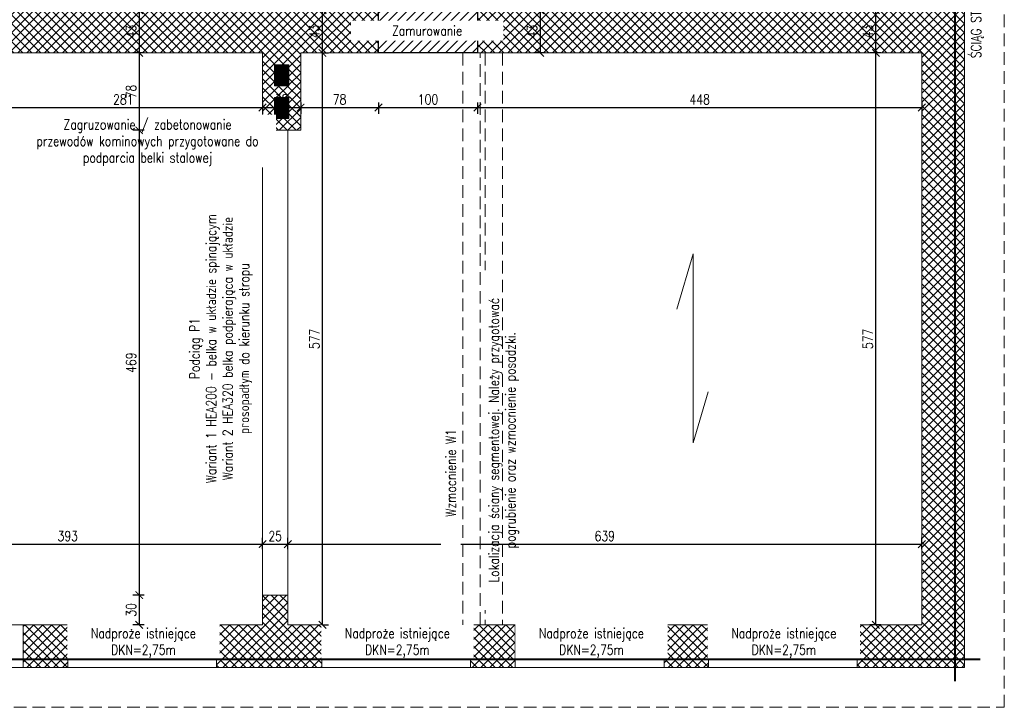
# Model space of a CAD drawing. Header units: millimetres. Extents: x 11984 to 50512, y -26688 to 13952.
# Tile 27 of 85: x 19653 to 20646, y 9700 to 10393. Entities that reach past the tile are written whole.
import ezdxf

# ---------------------------------------------------------------- set-up
doc = ezdxf.new("R2010")
doc.units = ezdxf.units.MM
doc.header["$MEASUREMENT"] = 0
doc.linetypes.add('HIDDEN', pattern=[9.525, 6.35, -3.175])
doc.layers.add('e-cad_opisy', color=7, linetype='Continuous')
for name, color, linetype, lineweight in [('e-cad_wymiary', 5, 'Continuous', 9), ('k-kreskowanie', 252, 'Continuous', 9), ('k-sciany', 4, 'Continuous', 30), ('k-widok', 1, 'Continuous', 20), ('k-wyburzenia', 215, 'PNEUMATIC2', 9), ('k-ściany istniejące', 190, 'Continuous', 18)]:
    doc.layers.add(name, color=color, linetype=linetype, lineweight=lineweight)
doc.styles.add('e-cad_1', font='simplex.shx', dxfattribs={"width": 0.8})
doc.linetypes.add('PNEUMATIC2', pattern='A,0.5,-0.25,["//",Standard,S=0.2,R=0,X=-0.1,Y=-0.1],-0.25', length=1)
doc.dimstyles.new('e-cad_1_50_[cm]', dxfattribs={"dimscale": 5, "dimtxt": 2, "dimasz": 1.5, "dimexe": 1.25, "dimexo": 0.625, "dimtad": 1, "dimdec": 0, "dimrnd": 0.1, "dimdsep": 46, "dimtxsty": 'e-cad_1', "dimblk": 'ARCHTICK', "dimcen": 1.5, "dimclrd": 256, "dimclre": 256, "dimclrt": 7, "dimadec": 0, "dimazin": 0, "dimtfac": 1, "dimtdec": 0, "dimtix": 1, "dimtmove": 0, "dimatfit": 0, "dimfxl": 0, "dimarcsym": 0})

# ---------------------------------------------------------------- blocks, each defined once
blk = doc.blocks.new('_ArchTick')
at = {"color": 0, "linetype": 'ByBlock', "const_width": 0.15}
blk.add_lwpolyline([(-0.5, -0.5), (0.5, 0.5)], dxfattribs=at)
blk = doc.blocks.new('*D623')
at = {"layer": 'Defpoints', "color": 0, "ltscale": 2}
for p in [(19897.81, 9864.13), (19504.95, 9845.26), (19897.81, 9836.93)]:
    blk.add_point(p, dxfattribs=at)
at = {"layer": 'e-cad_wymiary', "lineweight": -2}
for p, q in [((19504.95, 9859.13), (19504.95, 9870.38)), ((19897.81, 9859.13), (19897.81, 9870.38)), ((19504.95, 9864.13), (19897.81, 9864.13))]:
    blk.add_line(p, q, dxfattribs=at)
at = {"layer": 'e-cad_wymiary', "lineweight": -2, "ltscale": 2, "xscale": 7.5, "yscale": 7.5, "zscale": 7.5, "rotation": 180}
blk.add_blockref('_ArchTick', (19504.95, 9864.13), dxfattribs=at)
at = {"layer": 'e-cad_wymiary', "lineweight": -2, "ltscale": 2, "xscale": 7.5, "yscale": 7.5, "zscale": 7.5}
blk.add_blockref('_ArchTick', (19897.81, 9864.13), dxfattribs=at)
at = {"layer": 'e-cad_wymiary', "color": 7, "ltscale": 2, "insert": (19701.38, 9872.25), "char_height": 10, "attachment_point": 5, "style": 'e-cad_1'}
blk.add_mtext('393', dxfattribs=at)
blk = doc.blocks.new('*D624')
at = {"layer": 'Defpoints', "color": 0, "ltscale": 2}
for p in [(19923.21, 9864.13), (19897.81, 9836.93), (19923.21, 9836.93)]:
    blk.add_point(p, dxfattribs=at)
at = {"layer": 'e-cad_wymiary', "lineweight": -2}
for p, q in [((19897.81, 9859.13), (19897.81, 9870.38)), ((19923.21, 9859.13), (19923.21, 9870.38)), ((19897.81, 9864.13), (19923.21, 9864.13))]:
    blk.add_line(p, q, dxfattribs=at)
at = {"layer": 'e-cad_wymiary', "lineweight": -2, "ltscale": 2, "xscale": 7.5, "yscale": 7.5, "zscale": 7.5, "rotation": 180}
blk.add_blockref('_ArchTick', (19897.81, 9864.13), dxfattribs=at)
at = {"layer": 'e-cad_wymiary', "lineweight": -2, "ltscale": 2, "xscale": 7.5, "yscale": 7.5, "zscale": 7.5}
blk.add_blockref('_ArchTick', (19923.21, 9864.13), dxfattribs=at)
at = {"layer": 'e-cad_wymiary', "color": 7, "ltscale": 2, "insert": (19910.51, 9872.25), "char_height": 10, "attachment_point": 5, "style": 'e-cad_1'}
blk.add_mtext('25', dxfattribs=at)
blk = doc.blocks.new('*D625')
at = {"layer": 'Defpoints', "color": 0, "ltscale": 2}
for p in [(20562.44, 9864.13), (20562.44, 9855.9), (19923.21, 9836.93)]:
    blk.add_point(p, dxfattribs=at)
at = {"layer": 'e-cad_wymiary', "lineweight": -2}
for p, q in [((19923.21, 9859.13), (19923.21, 9870.38)), ((20562.44, 9859.13), (20562.44, 9870.38)), ((19923.21, 9864.13), (20562.44, 9864.13))]:
    blk.add_line(p, q, dxfattribs=at)
at = {"layer": 'e-cad_wymiary', "lineweight": -2, "ltscale": 2, "xscale": 7.5, "yscale": 7.5, "zscale": 7.5, "rotation": 180}
blk.add_blockref('_ArchTick', (19923.21, 9864.13), dxfattribs=at)
at = {"layer": 'e-cad_wymiary', "lineweight": -2, "ltscale": 2, "xscale": 7.5, "yscale": 7.5, "zscale": 7.5}
blk.add_blockref('_ArchTick', (20562.44, 9864.13), dxfattribs=at)
at = {"layer": 'e-cad_wymiary', "color": 7, "ltscale": 2, "insert": (20242.82, 9872.25), "char_height": 10, "attachment_point": 5, "style": 'e-cad_1'}
blk.add_mtext('639', dxfattribs=at)
blk = doc.blocks.new('*D644')
at = {"layer": 'Defpoints', "color": 0, "ltscale": 2}
for p in [(19616.95, 10359.34), (19897.81, 10347.34), (19897.81, 10304.35)]:
    blk.add_point(p, dxfattribs=at)
at = {"layer": 'e-cad_wymiary', "lineweight": -2}
for p, q in [((19616.95, 10309.35), (19616.95, 10298.1)), ((19616.95, 10304.35), (19897.81, 10304.35)), ((19897.81, 10309.35), (19897.81, 10298.1))]:
    blk.add_line(p, q, dxfattribs=at)
at = {"layer": 'e-cad_wymiary', "lineweight": -2, "ltscale": 2, "xscale": 7.5, "yscale": 7.5, "zscale": 7.5, "rotation": 180}
blk.add_blockref('_ArchTick', (19616.95, 10304.35), dxfattribs=at)
at = {"layer": 'e-cad_wymiary', "lineweight": -2, "ltscale": 2, "xscale": 7.5, "yscale": 7.5, "zscale": 7.5}
blk.add_blockref('_ArchTick', (19897.81, 10304.35), dxfattribs=at)
at = {"layer": 'e-cad_wymiary', "color": 7, "ltscale": 2, "insert": (19757.38, 10312.48), "char_height": 10, "attachment_point": 5, "style": 'e-cad_1'}
blk.add_mtext('281', dxfattribs=at)
blk = doc.blocks.new('*D645')
at = {"layer": 'Defpoints', "color": 0, "ltscale": 2}
for p in [(19897.81, 10347.34), (19936.21, 10341.61), (19936.21, 10304.35)]:
    blk.add_point(p, dxfattribs=at)
at = {"layer": 'e-cad_wymiary', "lineweight": -2}
for p, q in [((19897.81, 10309.35), (19897.81, 10298.1)), ((19897.81, 10304.35), (19936.21, 10304.35)), ((19936.21, 10309.35), (19936.21, 10298.1))]:
    blk.add_line(p, q, dxfattribs=at)
at = {"layer": 'e-cad_wymiary', "lineweight": -2, "ltscale": 2, "xscale": 7.5, "yscale": 7.5, "zscale": 7.5, "rotation": 180}
blk.add_blockref('_ArchTick', (19897.81, 10304.35), dxfattribs=at)
at = {"layer": 'e-cad_wymiary', "lineweight": -2, "ltscale": 2, "xscale": 7.5, "yscale": 7.5, "zscale": 7.5}
blk.add_blockref('_ArchTick', (19936.21, 10304.35), dxfattribs=at)
at = {"layer": 'e-cad_wymiary', "color": 7, "ltscale": 2, "insert": (19917.01, 10312.48), "char_height": 10, "attachment_point": 5, "style": 'e-cad_1'}
blk.add_mtext('38', dxfattribs=at)
blk = doc.blocks.new('*D646')
at = {"layer": 'Defpoints', "color": 0, "ltscale": 2}
for p in [(20014.65, 10359.34), (19936.21, 10341.61), (20014.65, 10304.35)]:
    blk.add_point(p, dxfattribs=at)
at = {"layer": 'e-cad_wymiary', "lineweight": -2}
for p, q in [((19936.21, 10309.35), (19936.21, 10298.1)), ((19936.21, 10304.35), (20014.65, 10304.35)), ((20014.65, 10309.35), (20014.65, 10298.1))]:
    blk.add_line(p, q, dxfattribs=at)
at = {"layer": 'e-cad_wymiary', "lineweight": -2, "ltscale": 2, "xscale": 7.5, "yscale": 7.5, "zscale": 7.5, "rotation": 180}
blk.add_blockref('_ArchTick', (19936.21, 10304.35), dxfattribs=at)
at = {"layer": 'e-cad_wymiary', "lineweight": -2, "ltscale": 2, "xscale": 7.5, "yscale": 7.5, "zscale": 7.5}
blk.add_blockref('_ArchTick', (20014.65, 10304.35), dxfattribs=at)
at = {"layer": 'e-cad_wymiary', "color": 7, "ltscale": 2, "insert": (19975.43, 10312.48), "char_height": 10, "attachment_point": 5, "style": 'e-cad_1'}
blk.add_mtext('78', dxfattribs=at)
blk = doc.blocks.new('*D647')
at = {"layer": 'Defpoints', "color": 0, "ltscale": 2}
for p in [(20014.65, 10359.34), (20114.55, 10359.34), (20114.55, 10304.35)]:
    blk.add_point(p, dxfattribs=at)
at = {"layer": 'e-cad_wymiary', "lineweight": -2}
for p, q in [((20014.65, 10309.35), (20014.65, 10298.1)), ((20014.65, 10304.35), (20114.55, 10304.35)), ((20114.55, 10309.35), (20114.55, 10298.1))]:
    blk.add_line(p, q, dxfattribs=at)
at = {"layer": 'e-cad_wymiary', "lineweight": -2, "ltscale": 2, "xscale": 7.5, "yscale": 7.5, "zscale": 7.5, "rotation": 180}
blk.add_blockref('_ArchTick', (20014.65, 10304.35), dxfattribs=at)
at = {"layer": 'e-cad_wymiary', "lineweight": -2, "ltscale": 2, "xscale": 7.5, "yscale": 7.5, "zscale": 7.5}
blk.add_blockref('_ArchTick', (20114.55, 10304.35), dxfattribs=at)
at = {"layer": 'e-cad_wymiary', "color": 7, "ltscale": 2, "insert": (20064.6, 10312.48), "char_height": 10, "attachment_point": 5, "style": 'e-cad_1'}
blk.add_mtext('100', dxfattribs=at)
blk = doc.blocks.new('*D648')
at = {"layer": 'Defpoints', "color": 0, "ltscale": 2}
for p in [(20114.55, 10359.34), (20562.44, 10333.7), (20562.44, 10304.35)]:
    blk.add_point(p, dxfattribs=at)
at = {"layer": 'e-cad_wymiary', "lineweight": -2}
for p, q in [((20114.55, 10309.35), (20114.55, 10298.1)), ((20114.55, 10304.35), (20562.44, 10304.35)), ((20562.44, 10309.35), (20562.44, 10298.1))]:
    blk.add_line(p, q, dxfattribs=at)
at = {"layer": 'e-cad_wymiary', "lineweight": -2, "ltscale": 2, "xscale": 7.5, "yscale": 7.5, "zscale": 7.5, "rotation": 180}
blk.add_blockref('_ArchTick', (20114.55, 10304.35), dxfattribs=at)
at = {"layer": 'e-cad_wymiary', "lineweight": -2, "ltscale": 2, "xscale": 7.5, "yscale": 7.5, "zscale": 7.5}
blk.add_blockref('_ArchTick', (20562.44, 10304.35), dxfattribs=at)
at = {"layer": 'e-cad_wymiary', "color": 7, "ltscale": 2, "insert": (20338.5, 10312.48), "char_height": 10, "attachment_point": 5, "style": 'e-cad_1'}
blk.add_mtext('448', dxfattribs=at)
blk = doc.blocks.new('*D882')
at = {"layer": 'Defpoints', "color": 0, "ltscale": 2}
for p in [(19790.88, 10402.52), (19773.39, 10359.34), (19790.88, 10359.34)]:
    blk.add_point(p, dxfattribs=at)
at = {"layer": 'e-cad_wymiary', "lineweight": -2}
for p, q in [((19778.39, 10402.52), (19767.14, 10402.52)), ((19773.39, 10402.52), (19773.39, 10359.34)), ((19778.39, 10359.34), (19767.14, 10359.34))]:
    blk.add_line(p, q, dxfattribs=at)
at = {"layer": 'e-cad_wymiary', "lineweight": -2, "ltscale": 2, "xscale": 7.5, "yscale": 7.5, "zscale": 7.5}
for p, rotation in [((19773.39, 10402.52), 90), ((19773.39, 10359.34), 270)]:
    blk.add_blockref('_ArchTick', p, dxfattribs=dict(at, rotation=rotation))
at = {"layer": 'e-cad_wymiary', "color": 7, "ltscale": 2, "insert": (19765.26, 10380.93), "char_height": 10, "attachment_point": 5, "rotation": 90, "style": 'e-cad_1'}
blk.add_mtext('43', dxfattribs=at)
blk = doc.blocks.new('*D883')
at = {"layer": 'Defpoints', "color": 0, "ltscale": 2}
for p in [(19790.88, 10359.34), (19773.39, 10281.34), (19897.81, 10281.34)]:
    blk.add_point(p, dxfattribs=at)
at = {"layer": 'e-cad_wymiary', "lineweight": -2}
for p, q in [((19778.39, 10359.34), (19767.14, 10359.34)), ((19773.39, 10359.34), (19773.39, 10281.34)), ((19778.39, 10281.34), (19767.14, 10281.34))]:
    blk.add_line(p, q, dxfattribs=at)
at = {"layer": 'e-cad_wymiary', "lineweight": -2, "ltscale": 2, "xscale": 7.5, "yscale": 7.5, "zscale": 7.5}
for p, rotation in [((19773.39, 10359.34), 90), ((19773.39, 10281.34), 270)]:
    blk.add_blockref('_ArchTick', p, dxfattribs=dict(at, rotation=rotation))
at = {"layer": 'e-cad_wymiary', "color": 7, "ltscale": 2, "insert": (19765.26, 10320.34), "char_height": 10, "attachment_point": 5, "rotation": 90, "style": 'e-cad_1'}
blk.add_mtext('78', dxfattribs=at)
blk = doc.blocks.new('*D884')
at = {"layer": 'Defpoints', "color": 0, "ltscale": 2}
for p in [(19897.81, 10281.34), (19773.39, 9812.76), (19897.81, 9812.76)]:
    blk.add_point(p, dxfattribs=at)
at = {"layer": 'e-cad_wymiary', "lineweight": -2}
for p, q in [((19778.39, 10281.34), (19767.14, 10281.34)), ((19773.39, 10281.34), (19773.39, 9812.76)), ((19778.39, 9812.76), (19767.14, 9812.76))]:
    blk.add_line(p, q, dxfattribs=at)
at = {"layer": 'e-cad_wymiary', "lineweight": -2, "ltscale": 2, "xscale": 7.5, "yscale": 7.5, "zscale": 7.5}
for p, rotation in [((19773.39, 10281.34), 90), ((19773.39, 9812.76), 270)]:
    blk.add_blockref('_ArchTick', p, dxfattribs=dict(at, rotation=rotation))
at = {"layer": 'e-cad_wymiary', "color": 7, "ltscale": 2, "insert": (19765.26, 10047.05), "char_height": 10, "attachment_point": 5, "rotation": 90, "style": 'e-cad_1'}
blk.add_mtext('469', dxfattribs=at)
blk = doc.blocks.new('*D885')
at = {"layer": 'Defpoints', "color": 0, "ltscale": 2}
for p in [(19897.81, 9812.76), (19773.39, 9782.76), (19897.81, 9782.76)]:
    blk.add_point(p, dxfattribs=at)
at = {"layer": 'e-cad_wymiary', "lineweight": -2}
for p, q in [((19778.39, 9812.76), (19767.14, 9812.76)), ((19773.39, 9812.76), (19773.39, 9782.76)), ((19778.39, 9782.76), (19767.14, 9782.76))]:
    blk.add_line(p, q, dxfattribs=at)
at = {"layer": 'e-cad_wymiary', "lineweight": -2, "ltscale": 2, "xscale": 7.5, "yscale": 7.5, "zscale": 7.5}
for p, rotation in [((19773.39, 9812.76), 90), ((19773.39, 9782.76), 270)]:
    blk.add_blockref('_ArchTick', p, dxfattribs=dict(at, rotation=rotation))
at = {"layer": 'e-cad_wymiary', "color": 7, "ltscale": 2, "insert": (19765.26, 9797.76), "char_height": 10, "attachment_point": 5, "rotation": 90, "style": 'e-cad_1'}
blk.add_mtext('30', dxfattribs=at)
blk = doc.blocks.new('*D886')
at = {"layer": 'Defpoints', "color": 0, "ltscale": 2}
for p in [(19957.43, 10359.34), (19958.17, 10359.34), (19957.43, 9782.76)]:
    blk.add_point(p, dxfattribs=at)
at = {"layer": 'e-cad_wymiary', "lineweight": -2}
for p, q in [((19958.17, 10359.34), (19964.42, 10359.34)), ((19958.17, 9782.76), (19958.17, 10359.34)), ((19958.17, 9782.76), (19964.42, 9782.76))]:
    blk.add_line(p, q, dxfattribs=at)
at = {"layer": 'e-cad_wymiary', "lineweight": -2, "ltscale": 2, "xscale": 7.5, "yscale": 7.5, "zscale": 7.5}
for p, rotation in [((19958.17, 10359.34), 90), ((19958.17, 9782.76), 270)]:
    blk.add_blockref('_ArchTick', p, dxfattribs=dict(at, rotation=rotation))
at = {"layer": 'e-cad_wymiary', "color": 7, "ltscale": 2, "insert": (19950.05, 10071.05), "char_height": 10, "attachment_point": 5, "rotation": 90, "style": 'e-cad_1'}
blk.add_mtext('577', dxfattribs=at)
blk = doc.blocks.new('*D887')
at = {"layer": 'Defpoints', "color": 0, "ltscale": 2}
for p in [(19958.17, 10402.52), (19987.86, 10402.52), (19957.43, 10359.34)]:
    blk.add_point(p, dxfattribs=at)
at = {"layer": 'e-cad_wymiary', "lineweight": -2}
for p, q in [((19963.17, 10402.52), (19951.92, 10402.52)), ((19958.17, 10359.34), (19958.17, 10402.52)), ((19958.17, 10359.34), (19964.42, 10359.34))]:
    blk.add_line(p, q, dxfattribs=at)
at = {"layer": 'e-cad_wymiary', "lineweight": -2, "ltscale": 2, "xscale": 7.5, "yscale": 7.5, "zscale": 7.5}
for p, rotation in [((19958.17, 10402.52), 90), ((19958.17, 10359.34), 270)]:
    blk.add_blockref('_ArchTick', p, dxfattribs=dict(at, rotation=rotation))
at = {"layer": 'e-cad_wymiary', "color": 7, "ltscale": 2, "insert": (19950.05, 10380.93), "char_height": 10, "attachment_point": 5, "rotation": 90, "style": 'e-cad_1'}
blk.add_mtext('43', dxfattribs=at)
blk = doc.blocks.new('*D899')
at = {"layer": 'Defpoints', "color": 0, "ltscale": 2}
for p in [(20199.65, 10402.52), (20177.69, 10359.34), (20199.65, 10359.34)]:
    blk.add_point(p, dxfattribs=at)
at = {"layer": 'e-cad_wymiary', "lineweight": -2}
for p, q in [((20182.69, 10402.52), (20171.44, 10402.52)), ((20177.69, 10402.52), (20177.69, 10359.34)), ((20182.69, 10359.34), (20171.44, 10359.34))]:
    blk.add_line(p, q, dxfattribs=at)
at = {"layer": 'e-cad_wymiary', "lineweight": -2, "ltscale": 2, "xscale": 7.5, "yscale": 7.5, "zscale": 7.5}
for p, rotation in [((20177.69, 10402.52), 90), ((20177.69, 10359.34), 270)]:
    blk.add_blockref('_ArchTick', p, dxfattribs=dict(at, rotation=rotation))
at = {"layer": 'e-cad_wymiary', "color": 7, "ltscale": 2, "insert": (20169.56, 10380.93), "char_height": 10, "attachment_point": 5, "rotation": 90, "style": 'e-cad_1'}
blk.add_mtext('43', dxfattribs=at)
blk = doc.blocks.new('*D907')
at = {"layer": 'Defpoints', "color": 0, "ltscale": 2}
for p in [(20516.15, 10359.34), (20562.44, 10359.34), (20562.44, 9782.76)]:
    blk.add_point(p, dxfattribs=at)
at = {"layer": 'e-cad_wymiary', "lineweight": -2}
for p, q in [((20521.15, 10359.34), (20509.9, 10359.34)), ((20516.15, 9782.76), (20516.15, 10359.34)), ((20521.15, 9782.76), (20509.9, 9782.76))]:
    blk.add_line(p, q, dxfattribs=at)
at = {"layer": 'e-cad_wymiary', "lineweight": -2, "ltscale": 2, "xscale": 7.5, "yscale": 7.5, "zscale": 7.5}
for p, rotation in [((20516.15, 10359.34), 90), ((20516.15, 9782.76), 270)]:
    blk.add_blockref('_ArchTick', p, dxfattribs=dict(at, rotation=rotation))
at = {"layer": 'e-cad_wymiary', "color": 7, "ltscale": 2, "insert": (20508.02, 10071.05), "char_height": 10, "attachment_point": 5, "rotation": 90, "style": 'e-cad_1'}
blk.add_mtext('577', dxfattribs=at)
blk = doc.blocks.new('*D908')
at = {"layer": 'Defpoints', "color": 0, "ltscale": 2}
for p in [(20516.15, 10402.52), (20562.44, 10402.52), (20562.44, 10359.34)]:
    blk.add_point(p, dxfattribs=at)
at = {"layer": 'e-cad_wymiary', "lineweight": -2}
for p, q in [((20521.15, 10402.52), (20509.9, 10402.52)), ((20516.15, 10359.34), (20516.15, 10402.52)), ((20521.15, 10359.34), (20509.9, 10359.34))]:
    blk.add_line(p, q, dxfattribs=at)
at = {"layer": 'e-cad_wymiary', "lineweight": -2, "ltscale": 2, "xscale": 7.5, "yscale": 7.5, "zscale": 7.5}
for p, rotation in [((20516.15, 10402.52), 90), ((20516.15, 10359.34), 270)]:
    blk.add_blockref('_ArchTick', p, dxfattribs=dict(at, rotation=rotation))
at = {"layer": 'e-cad_wymiary', "color": 7, "ltscale": 2, "insert": (20508.02, 10380.93), "char_height": 10, "attachment_point": 5, "rotation": 90, "style": 'e-cad_1'}
blk.add_mtext('43', dxfattribs=at)

msp = doc.modelspace()

# ---------------------------------------------------------------- hatches: boundary and pattern name
at = {"layer": 'k-kreskowanie'}
h = msp.add_hatch(dxfattribs=at)
h.set_pattern_fill('ANSI37', color=256, scale=2, style=0)
h.set_pattern_definition([(45, (20560.6375, -11648.78), (-4.490128, 4.490128), []), (135, (20560.6375, -11648.78), (-4.490128, -4.490128), [])])
h.paths.add_polyline_path([(20114.55, 10359.34), (20114.55, 10402.52), (20124.71, 10402.52), (20124.71, 10552.38), (20150.11, 10552.38), (20150.11, 10402.52), (20562.44, 10402.52), (20562.44, 10522.75), (20605.62, 10522.75), (20605.62, 9739.58), (20562.44, 9739.58), (20497.32, 9739.58), (20497.32, 9782.76), (20562.44, 9782.76), (20562.44, 10359.34)])
h.paths.add_polyline_path([(20114.55, 10791.99), (20114.55, 10834.32), (20124.71, 10834.32), (20562.44, 10834.32), (20562.44, 11331.32), (20481.16, 11331.32), (20481.16, 11374.5), (20605.62, 11374.5), (20605.62, 10677.69), (20562.44, 10677.69), (20562.44, 10791.99), (20150.11, 10791.99), (20150.11, 10654.38), (20124.71, 10654.38), (20124.71, 10791.99)])
h.paths.add_polyline_path([(20200.91, 10806.38), (20221.23, 10806.38), (20221.23, 10819.93), (20200.91, 10819.93)], flags=16)
h.paths.add_polyline_path([(20161.97, 10806.38), (20180.59, 10806.38), (20180.59, 10819.93), (20161.97, 10819.93)], flags=16)
h.paths.add_polyline_path([(17610.48, 10686.04), (17610.48, 11090.05), (17655.48, 11090.05), (17655.48, 10833.52), (17958.48, 10833.52), (17958.48, 10927.02), (17982.48, 10927.02), (17982.48, 10833.52), (17989.48, 10833.52), (17989.48, 10794.52), (17655.48, 10794.52), (17655.48, 10686.04)])
h.paths.add_polyline_path([(19732.71, 10791.99), (19732.71, 10834.32), (19849.55, 10834.32), (19849.55, 11374.5), (19973.16, 11374.5), (19973.16, 11331.32), (19892.73, 11331.32), (19892.73, 10834.32), (19914.74, 10834.32), (19914.74, 10791.99), (19901.86, 10791.99), (19901.86, 10816.54), (19826.86, 10816.54), (19826.86, 10791.99)])
h.paths.add_polyline_path([(17610.48, 10284.84), (17610.48, 10539.8), (17655.48, 10539.8), (17655.48, 10402.52), (17782.87, 10402.52), (18091.48, 10402.52), (18091.48, 10422.52), (18117.52, 10422.52), (18117.52, 10402.52), (18140.01, 10402.52), (18140.01, 10359.34), (17655.48, 10359.34), (17655.48, 10284.84)])
h.paths.add_polyline_path([(18902.97, 10359.34), (18902.97, 10402.52), (19002.88, 10402.52), (19002.88, 10017.29), (19096.01, 10017.29), (19096.01, 9992.74), (19002.88, 9992.74), (19002.88, 9907.76), (18977.48, 9907.76), (18977.48, 10359.34)])
h.paths.add_polyline_path([(18594.48, 10791.99), (18594.48, 10834.32), (18602.48, 10834.32), (18602.48, 10862.32), (18647.48, 10862.32), (18647.48, 10834.32), (18848.79, 10834.32), (18848.79, 10791.99), (18789.52, 10791.99), (18789.52, 10566.78), (18775.52, 10566.78), (18775.52, 10791.99)])
h.paths.add_polyline_path([(19218.09, 9992.74), (19218.09, 10017.29), (19228.09, 10017.29), (19228.09, 10402.52), (19359.65, 10402.52), (19359.65, 10359.34), (19265.65, 10359.34), (19265.65, 10281.34), (19252.65, 10281.34), (19252.65, 9907.76), (19228.09, 9907.76), (19228.09, 9992.74)])
h.paths.add_polyline_path([(19616.95, 10359.34), (19616.95, 10402.52), (20014.65, 10402.52), (20014.65, 10359.34), (19936.21, 10359.34), (19936.21, 10281.34), (19897.81, 10281.34), (19897.81, 10359.34)])
h.paths.add_polyline_path([(19909.81, 10293.34), (19924.21, 10293.34), (19924.21, 10314.34), (19909.81, 10314.34)], flags=16)
h.paths.add_polyline_path([(19909.81, 10326.34), (19924.21, 10326.34), (19924.21, 10347.34), (19909.81, 10347.34)], flags=16)
h.paths.add_polyline_path([(17610.48, 9739.58), (17610.48, 10131.59), (17655.48, 10131.59), (17655.48, 9782.76), (17712.07, 9782.76), (17712.07, 9739.58)])
h.paths.add_polyline_path([(18273.77, 10794.52), (18273.77, 10833.52), (18327.48, 10833.52), (18327.48, 10849.32), (18368.48, 10849.32), (18368.48, 10834.32), (18504.48, 10834.32), (18504.48, 10801.99), (18491.48, 10801.99), (18491.48, 10793.99), (18471.52, 10793.99), (18471.52, 10731.52), (18454.52, 10731.52), (18454.52, 10794.52)])
h.paths.add_polyline_path([(18230.01, 10359.34), (18230.01, 10402.52), (18601.48, 10402.52), (18601.48, 10359.34)])
h.paths.add_polyline_path([(19366.95, 10791.99), (19366.95, 10834.32), (19577.77, 10834.32), (19577.77, 10791.99)])
h.paths.add_polyline_path([(19003.73, 10791.99), (19003.73, 10834.32), (19212.01, 10834.32), (19212.01, 10791.99)])
h.paths.add_polyline_path([(20128.1, 11331.32), (20128.1, 11374.5), (20326.22, 11374.5), (20326.22, 11331.32)])
h.paths.add_polyline_path([(19851.31, 9739.58), (19851.31, 9782.76), (19897.81, 9782.76), (19897.81, 9812.76), (19923.21, 9812.76), (19923.21, 9782.76), (19957.43, 9782.76), (19957.43, 9739.58)])
h.paths.add_polyline_path([(18908.12, 9739.58), (18908.12, 9782.76), (19038.06, 9782.76), (19038.06, 9739.58)])
h.paths.add_polyline_path([(19181.06, 9739.58), (19181.06, 9782.76), (19311, 9782.76), (19311, 9739.58), (19194.23, 9739.58)])
h.paths.add_polyline_path([(18703.48, 10359.34), (18703.48, 10402.52), (18812.38, 10402.52), (18812.38, 10359.34)])
h.paths.add_polyline_path([(18091.48, 10774.52), (18091.48, 10833.52), (18167.48, 10833.52), (18167.48, 10794.52), (18117.52, 10794.52), (18117.52, 10774.52)])
h.paths.add_polyline_path([(18262.12, 9739.58), (18262.12, 9782.76), (18358.5, 9782.76), (18358.5, 9739.58)])
h.paths.add_polyline_path([(19459.55, 10359.34), (19459.55, 10402.52), (19514.95, 10402.52), (19514.95, 10359.34)])
h.paths.add_polyline_path([(17862.07, 9739.58), (17862.07, 9782.76), (17912.3, 9782.76), (17912.3, 9739.58)])
h.paths.add_polyline_path([(18454.52, 10604.52), (18454.52, 10731.52), (18471.52, 10731.52), (18471.52, 10604.52)])
h.paths.add_polyline_path([(18708.31, 9739.58), (18708.31, 9782.76), (18758.12, 9782.76), (18758.12, 9739.58)])
h.paths.add_polyline_path([(18508.5, 9739.58), (18508.5, 9782.76), (18558.31, 9782.76), (18558.31, 9739.58)])
h.paths.add_polyline_path([(18062.3, 9739.58), (18062.3, 9782.76), (18112.12, 9782.76), (18112.12, 9739.58)])
h.paths.add_polyline_path([(19461, 9739.58), (19461, 9782.76), (19506.58, 9782.76), (19506.58, 9739.58)])
h.paths.add_polyline_path([(20107.43, 9739.58), (20107.43, 9782.76), (20152.58, 9782.76), (20152.58, 9739.58)])
h.paths.add_polyline_path([(19656.58, 9739.58), (19656.58, 9782.76), (19701.31, 9782.76), (19701.31, 9739.58)])
h.paths.add_polyline_path([(20302.58, 9739.58), (20302.58, 9782.76), (20347.32, 9782.76), (20347.32, 9739.58)])
h.paths.add_polyline_path([(17958.48, 11029.02), (17958.48, 11072.32), (17982.48, 11072.32), (17982.48, 11051.92), (17982.48, 11029.02)])
h.paths.add_polyline_path([(20146.39, 10448.92), (20128.44, 10448.92), (20128.44, 10463.92), (20146.39, 10463.92)], flags=24)
h.paths.add_polyline_path([(20177.06, 10389.91), (20177.06, 10371.96), (20162.06, 10371.96), (20162.06, 10389.91)], flags=24)
h.paths.add_polyline_path([(20515.52, 10389.91), (20515.52, 10371.96), (20500.52, 10371.96), (20500.52, 10389.91)], flags=24)
h.paths.add_polyline_path([(20177.06, 10822.13), (20177.06, 10804.18), (20162.06, 10804.18), (20162.06, 10822.13)], flags=24)
h.paths.add_polyline_path([(20515.52, 10822.13), (20515.52, 10804.18), (20500.52, 10804.18), (20500.52, 10822.13)], flags=24)
h.paths.add_polyline_path([(17979.65, 10866.66), (17961.31, 10866.66), (17961.31, 10881.66), (17979.65, 10881.66)], flags=24)
h.paths.add_polyline_path([(17873.53, 10822.81), (17873.53, 10805.24), (17858.53, 10805.24), (17858.53, 10822.81)], flags=24)
h.paths.add_polyline_path([(18999.16, 10109.31), (18981.2, 10109.31), (18981.2, 10124.31), (18999.16, 10124.31)], flags=24)
h.paths.add_polyline_path([(18999.16, 10283.57), (18981.2, 10283.57), (18981.2, 10298.57), (18999.16, 10298.57)], flags=24)
h.paths.add_polyline_path([(18933.97, 10389.91), (18933.97, 10371.96), (18918.97, 10371.96), (18918.97, 10389.91)], flags=24)
h.paths.add_polyline_path([(19060.03, 10013.99), (19060.03, 9996.04), (19045.03, 9996.04), (19045.03, 10013.99)], flags=24)
h.paths.add_polyline_path([(18999.16, 10304.98), (18981.2, 10304.98), (18981.2, 10319.98), (18999.16, 10319.98)], flags=24)
h.paths.add_polyline_path([(19345.09, 10389.91), (19345.09, 10371.96), (19330.09, 10371.96), (19330.09, 10389.91)], flags=24)
h.paths.add_polyline_path([(19249.35, 10109.31), (19231.39, 10109.31), (19231.39, 10124.31), (19249.35, 10124.31)], flags=24)
h.paths.add_polyline_path([(19255.85, 10283.57), (19237.89, 10283.57), (19237.89, 10298.57), (19255.85, 10298.57)], flags=24)
h.paths.add_polyline_path([(19255.85, 10304.98), (19237.89, 10304.98), (19237.89, 10319.98), (19255.85, 10319.98)], flags=24)
h.paths.add_polyline_path([(19772.76, 10389.91), (19772.76, 10371.96), (19757.76, 10371.96), (19757.76, 10389.91)], flags=24)
h.paths.add_polyline_path([(19957.55, 10389.91), (19957.55, 10371.96), (19942.55, 10371.96), (19942.55, 10389.91)], flags=24)
h.paths.add_polyline_path([(19925.98, 10304.98), (19908.03, 10304.98), (19908.03, 10319.98), (19925.98, 10319.98)], flags=24)
h.paths.add_polyline_path([(18297.75, 10822.81), (18297.75, 10805.24), (18282.75, 10805.24), (18282.75, 10822.81)], flags=24)
h.paths.add_polyline_path([(18554.65, 10389.91), (18554.65, 10371.96), (18539.65, 10371.96), (18539.65, 10389.91)], flags=24)
h.paths.add_polyline_path([(18471.23, 10652.29), (18454.81, 10652.29), (18454.81, 10667.29), (18471.23, 10667.29)], flags=24)
h.paths.add_polyline_path([(19898.77, 10243.02), (19664.82, 10243.02), (19664.82, 10296.6), (19898.77, 10296.6)], flags=9)
h.paths.add_polyline_path([(20146.39, 10652.29), (20128.44, 10652.29), (20128.44, 10667.29), (20146.39, 10667.29)], flags=9)
h.paths.add_polyline_path([(17873.53, 10412.6), (17873.53, 10395.03), (17858.53, 10395.03), (17858.53, 10412.6)], flags=9)
h.paths.add_polyline_path([(20127.85, 10730.09), (20111.42, 10730.09), (20111.42, 10745.09), (20127.85, 10745.09)], flags=9)
h.paths.add_polyline_path([(18790.93, 10652.29), (18774.12, 10652.29), (18774.12, 10667.29), (18790.93, 10667.29)], flags=9)
h.paths.add_polyline_path([(17991.15, 10866.66), (17980.81, 10866.66), (17980.81, 10881.66), (17991.15, 10881.66)], flags=9)
h = msp.add_hatch(dxfattribs=at)
h.set_pattern_fill('ANSI31', color=256, scale=2, angle=360, style=0)
h.set_pattern_definition([(45, (20560.6375, -11648.78), (-4.490128, 4.490128), [])])
h.paths.add_polyline_path([(19359.65, 10359.34), (19459.55, 10359.34), (19459.55, 10402.52), (19366.95, 10402.52), (19359.65, 10402.52)])
h.paths.add_polyline_path([(20014.65, 10402.52), (20014.65, 10359.34), (20114.55, 10359.34), (20114.55, 10402.52)])
h.paths.add_polyline_path([(18812.38, 10359.34), (18902.97, 10359.34), (18902.97, 10402.52), (18812.38, 10402.52)])
h.paths.add_polyline_path([(18140.01, 10359.34), (18230.01, 10359.34), (18230.01, 10402.52), (18140.36, 10402.52), (18140.01, 10402.52)])
h.paths.add_polyline_path([(18602.48, 11078.49), (18647.48, 11078.49), (18647.48, 11005.32), (18602.48, 11005.32), (18602.48, 11078.49)])
h.paths.add_polyline_path([(18504.48, 10834.32), (18519.48, 10834.32), (18519.48, 10809.77), (18594.48, 10809.77), (18594.48, 10801.99), (18504.48, 10801.99)])
h.paths.add_polyline_path([(18327.48, 10951.32), (18327.48, 11018.43), (18335.48, 11018.43), (18335.48, 11005.43), (18368.48, 11005.43), (18368.48, 10951.32)])
h.paths.add_polyline_path([(18226.48, 10375), (18145.29, 10375), (18145.29, 10390), (18226.48, 10390)], flags=24)
h.paths.add_polyline_path([(18898.51, 10373.86), (18817.32, 10373.86), (18817.32, 10388.86), (18898.51, 10388.86)], flags=24)
h.paths.add_polyline_path([(18554.65, 10811.05), (18554.65, 10800.71), (18539.65, 10800.71), (18539.65, 10811.05)], flags=9)
h.paths.add_polyline_path([(18616.79, 11016.85), (18489.13, 11016.85), (18489.13, 11050.42), (18616.79, 11050.42)], flags=9)
h.paths.add_polyline_path([(19450.67, 10374.43), (19369.48, 10374.43), (19369.48, 10389.43), (19450.67, 10389.43)], flags=24)
h.paths.add_polyline_path([(20104.24, 10374.3), (20023.05, 10374.3), (20023.05, 10389.3), (20104.24, 10389.3)], flags=24)
h = msp.add_hatch(dxfattribs=at)
h.set_pattern_fill('ANSI31', color=256, angle=360, style=0)
h.set_pattern_definition([(45, (-7812.81943, 0), (-0.08838834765, 0.08838834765), [])])
h.paths.add_polyline_path([(19909.81, 10293.34), (19924.21, 10293.34), (19924.21, 10314.34), (19909.81, 10314.34)])
h.paths.add_polyline_path([(19909.81, 10326.34), (19924.21, 10326.34), (19924.21, 10347.34), (19909.81, 10347.34)])
h.paths.add_polyline_path([(19925.98, 10304.98), (19908.03, 10304.98), (19908.03, 10319.98), (19925.98, 10319.98)], flags=9)

# ---------------------------------------------------------------- linework, layer by layer
at = {"layer": 'e-cad_wymiary', "linetype": 'HIDDEN', "ltscale": 2, "const_width": 2}
msp.add_lwpolyline([(20595.78, 11391.35), (20595.78, 9725.88)], dxfattribs=at)
at = {"layer": 'k-sciany'}
msp.add_lwpolyline([(20114.55, 10359.34), (20014.65, 10359.34), (20014.65, 10402.52), (20114.55, 10402.52)], close=True, dxfattribs=at)
at = {"layer": 'k-widok'}
for p, q in [((19506.58, 9782.76), (19656.58, 9782.76)), ((19701.31, 9782.76), (19851.31, 9782.76)), ((19957.43, 9782.76), (20107.43, 9782.76)), ((20152.58, 9782.76), (20302.58, 9782.76)), ((20347.32, 9782.76), (20497.32, 9782.76)), ((19506.58, 9739.58), (19656.58, 9739.58)), ((19701.31, 9739.58), (19851.31, 9739.58)), ((19957.43, 9739.58), (20107.43, 9739.58)), ((20152.58, 9739.58), (20302.58, 9739.58)), ((20347.32, 9739.58), (20497.32, 9739.58))]:
    msp.add_line(p, q, dxfattribs=at)
at = {"layer": 'k-widok', "color": 3, "linetype": 'HIDDEN', "ltscale": 2}
msp.add_lwpolyline([(20117.13, 10359.34), (20122.13, 10359.34), (20122.13, 9782.76), (20117.13, 9782.76)], close=True, dxfattribs=at)
at = {"layer": 'k-widok'}
msp.add_lwpolyline([(20315.34, 10100.92), (20332.06, 10156.68), (20332.06, 9966.09), (20346.96, 10017.73)], dxfattribs=at)
at = {"layer": 'k-wyburzenia', "ltscale": 25}
for points in [[(19897.81, 10281.34), (19897.81, 9812.76)], [(19923.21, 9812.76), (19923.21, 10281.34)]]:
    msp.add_lwpolyline(points, dxfattribs=at)
at = {"layer": 'k-ściany istniejące'}
for p, q in [((19897.81, 10359.34), (19897.81, 10281.34)), ((19936.21, 10359.34), (19936.21, 10281.34)), ((19936.21, 10281.34), (19897.81, 10281.34)), ((19656.58, 9754.82), (19656.58, 9739.58)), ((19701.31, 9754.82), (19701.31, 9739.58)), ((19851.31, 9754.82), (19851.31, 9739.58)), ((19957.43, 9754.82), (19957.43, 9739.58)), ((20107.43, 9754.82), (20107.43, 9739.58)), ((20152.58, 9754.82), (20152.58, 9739.58)), ((20302.58, 9754.82), (20302.58, 9739.58)), ((20347.32, 9754.82), (20347.32, 9739.58)), ((20497.32, 9754.82), (20497.32, 9739.58))]:
    msp.add_line(p, q, dxfattribs=at)
for points in [[(20605.62, 9739.58), (20605.62, 10522.75)], [(19616.95, 10359.34), (19897.81, 10359.34)], [(19936.21, 10359.34), (20014.65, 10359.34)], [(20114.55, 10359.34), (20562.44, 10359.34)], [(20562.44, 10359.34), (20562.44, 9782.76)], [(20562.44, 9782.76), (20562.44, 10359.34)], [(19923.21, 9782.76), (19923.21, 9812.76), (19897.81, 9812.76), (19897.81, 9782.76)], [(19701.31, 9782.76), (19656.58, 9782.76)], [(19656.58, 9782.76), (19656.58, 9739.58)], [(19701.31, 9739.58), (19701.31, 9782.76)], [(19897.81, 9782.76), (19851.31, 9782.76)], [(19851.31, 9782.76), (19851.31, 9739.58)], [(19957.43, 9782.76), (19923.21, 9782.76)], [(19957.43, 9739.58), (19957.43, 9782.76)], [(20152.58, 9782.76), (20107.43, 9782.76)], [(20107.43, 9782.76), (20107.43, 9739.58)], [(20152.58, 9739.58), (20152.58, 9782.76)], [(20347.32, 9782.76), (20302.58, 9782.76)], [(20302.58, 9782.76), (20302.58, 9739.58)], [(20347.32, 9739.58), (20347.32, 9782.76)], [(20562.44, 9782.76), (20497.32, 9782.76)], [(20497.32, 9782.76), (20497.32, 9739.58)], [(20515.03, 9782.76), (20504.87, 9782.76)], [(20515.03, 9782.76), (20525.19, 9782.76)], [(19656.58, 9739.58), (19656.58, 9754.82)], [(19851.31, 9739.58), (19851.31, 9754.82)], [(20107.43, 9739.58), (20107.43, 9754.82)], [(20302.58, 9739.58), (20302.58, 9754.82)], [(20497.32, 9739.58), (20497.32, 9754.82)], [(19656.58, 9739.58), (19701.31, 9739.58)], [(19851.31, 9739.58), (19957.43, 9739.58)], [(20107.43, 9739.58), (20152.58, 9739.58)], [(20302.58, 9739.58), (20347.32, 9739.58)], [(20497.32, 9739.58), (20562.44, 9739.58)], [(20562.44, 9739.58), (20605.62, 9739.58)]]:
    msp.add_lwpolyline(points, dxfattribs=at)
for points in [[(19909.81, 10347.34), (19924.21, 10347.34), (19924.21, 10326.34), (19909.81, 10326.34)], [(19909.81, 10314.34), (19924.21, 10314.34), (19924.21, 10293.34), (19909.81, 10293.34)]]:
    msp.add_lwpolyline(points, close=True, dxfattribs=at)

# ---------------------------------------------------------------- dimensions: what is measured, and where the dimension line sits
at = {"layer": 'e-cad_wymiary'}
for base, p1, p2, picture, middle in [((19773.39, 10359.34), (19790.88, 10402.52), (19790.88, 10359.34), '*D882', (19765.26, 10380.93)), ((19958.17, 10402.52), (19957.43, 10359.34), (19987.86, 10402.52), '*D887', (19950.05, 10380.93)), ((20177.69, 10359.34), (20199.65, 10402.52), (20199.65, 10359.34), '*D899', (20169.56, 10380.93)), ((20516.15, 10402.52), (20562.44, 10359.34), (20562.44, 10402.52), '*D908', (20508.02, 10380.93))]:
    dim = msp.add_linear_dim(base=base, p1=p1, p2=p2, angle=90, dimstyle='e-cad_1_50_[cm]', override={"dimtmove": 1}, dxfattribs=at)
    dim.commit()
    dim.dimension.update_dxf_attribs({"geometry": picture, "text_midpoint": middle})
for base, p1, p2, picture, middle in [((19897.81, 10304.35), (19616.95, 10359.34), (19897.81, 10347.34), '*D644', (19757.38, 10312.48)), ((20014.65, 10304.35), (19936.21, 10341.61), (20014.65, 10359.34), '*D646', (19975.43, 10312.48)), ((20114.55, 10304.35), (20014.65, 10359.34), (20114.55, 10359.34), '*D647', (20064.6, 10312.48)), ((20562.44, 10304.35), (20114.55, 10359.34), (20562.44, 10333.7), '*D648', (20338.5, 10312.48)), ((19936.21, 10304.35), (19897.81, 10347.34), (19936.21, 10341.61), '*D645', (19917.01, 10312.48)), ((19897.81, 9864.13), (19504.95, 9845.26), (19897.81, 9836.93), '*D623', (19701.38, 9872.25)), ((19923.21, 9864.13), (19897.81, 9836.93), (19923.21, 9836.93), '*D624', (19910.51, 9872.25))]:
    dim = msp.add_linear_dim(base=base, p1=p1, p2=p2, dimstyle='e-cad_1_50_[cm]', override={"dimtmove": 1}, dxfattribs=at)
    dim.commit()
    dim.dimension.update_dxf_attribs({"geometry": picture, "text_midpoint": middle})
dim = msp.add_linear_dim(base=(20516.15, 10359.34), p1=(20562.44, 9782.76), p2=(20562.44, 10359.34), angle=90, dimstyle='e-cad_1_50_[cm]', dxfattribs=at)
dim.commit()
dim.dimension.update_dxf_attribs({"geometry": '*D907', "text_midpoint": (20508.02, 10071.05)})

# ---------------------------------------------------------------- next in the draw order: texts
at = {"layer": 'e-cad_opisy', "linetype": 'Continuous', "char_height": 10, "width": 143.6031, "attachment_point": 2, "style": 'e-cad_1', "bg_fill": 2}
for s, insert in [('Zamurowanie ', (20063.64, 10386.8)), ('Nadproże istniejące\\PDKN=2,75m', (19777.67, 9779.28)), ('Nadproże istniejące\\PDKN=2,75m', (20033.7, 9779.28)), ('Nadproże istniejące\\PDKN=2,75m', (20229.4, 9779.28)), ('Nadproże istniejące\\PDKN=2,75m', (20423.37, 9779.28))]:
    msp.add_mtext(s, dxfattribs=dict(at, insert=insert))
at = {"layer": 'e-cad_opisy', "linetype": 'Continuous', "insert": (20126.04, 9968.85), "char_height": 10, "width": 332.3792, "attachment_point": 2, "rotation": 90, "style": 'e-cad_1', "bg_fill": 2}
msp.add_mtext('Lokalizacja ściany segmentowej. Należy przygotować pogrubienie oraz wzmocnienie posadzki. ', dxfattribs=at)

# ---------------------------------------------------------------- next in the draw order: linework, layer by layer
at = {"layer": 'e-cad_wymiary', "linetype": 'HIDDEN', "ltscale": 2, "const_width": 2}
msp.add_lwpolyline([(17598.1, 9747.98), (20621.3, 9747.98)], dxfattribs=at)
at = {"layer": 'k-widok', "linetype": 'HIDDEN', "ltscale": 2}
for p, q in [((20099.63, 10359.34), (20099.63, 9782.76)), ((20139.63, 10359.34), (20139.63, 9782.76))]:
    msp.add_line(p, q, dxfattribs=at)
at = {"layer": 'k-widok', "color": 4, "linetype": 'HIDDEN', "ltscale": 2}
msp.add_lwpolyline([(17570.48, 11408.7), (17570.48, 9699.58), (20645.62, 9699.58), (20645.62, 11414.5), (19809.55, 11414.5), (19809.55, 10874.32), (18406.55, 10874.32), (18406.55, 11408.7), (17570.48, 11408.7)], dxfattribs=at)

# ---------------------------------------------------------------- next in the draw order: dimensions: what is measured, and where the dimension line sits
at = {"layer": 'e-cad_wymiary'}
dim = msp.add_linear_dim(base=(19958.17, 10359.34), p1=(19957.43, 9782.76), p2=(19957.43, 10359.34), angle=90, dimstyle='e-cad_1_50_[cm]', dxfattribs=at)
dim.commit()
dim.dimension.update_dxf_attribs({"geometry": '*D886', "text_midpoint": (19950.05, 10071.05)})
dim = msp.add_linear_dim(base=(20562.44, 9864.13), p1=(19923.21, 9836.93), p2=(20562.44, 9855.9), dimstyle='e-cad_1_50_[cm]', override={"dimtmove": 1}, dxfattribs=at)
dim.commit()
dim.dimension.update_dxf_attribs({"geometry": '*D625', "text_midpoint": (20242.82, 9872.25)})
dim = msp.add_linear_dim(base=(19773.39, 9782.76), p1=(19897.81, 9812.76), p2=(19897.81, 9782.76), angle=90, dimstyle='e-cad_1_50_[cm]', override={"dimtmove": 1}, dxfattribs=at)
dim.commit()
dim.dimension.update_dxf_attribs({"geometry": '*D885', "text_midpoint": (19765.26, 9797.76)})

# ---------------------------------------------------------------- next in the draw order: texts
at = {"layer": 'e-cad_opisy', "linetype": 'Continuous', "char_height": 10, "attachment_point": 2, "rotation": 90, "style": 'e-cad_1', "bg_fill": 2}
for s, insert, width in [('ŚCIĄG STALOWY %%C32mm', (20612.19, 10418.18), 205.7718), ('Podciąg P1\\PWariant 1 HEA200 - belka w układzie spinającym\\PWariant 2 HEA320 belka podpierająca w układzie prosopadłym do kierunku stropu', (19824.26, 10061.23), 315.6127), ('Wzmocnienie W1', (20082.63, 9935.88), 332.3792)]:
    msp.add_mtext(s, dxfattribs=dict(at, insert=insert, width=width))
at = {"layer": 'e-cad_opisy', "linetype": 'Continuous', "insert": (19781.8, 10292.19), "char_height": 10, "width": 248.7973, "attachment_point": 2, "style": 'e-cad_1', "bg_fill": 2}
msp.add_mtext('Zagruzowanie / zabetonowanie przewodów kominowych przygotowane do podparcia belki stalowej', dxfattribs=at)

# ---------------------------------------------------------------- next in the draw order: dimensions: what is measured, and where the dimension line sits
at = {"layer": 'e-cad_wymiary'}
for base, p1, p2, picture, middle in [((19773.39, 10281.34), (19790.88, 10359.34), (19897.81, 10281.34), '*D883', (19765.26, 10320.34)), ((19773.39, 9812.76), (19897.81, 10281.34), (19897.81, 9812.76), '*D884', (19765.26, 10047.05))]:
    dim = msp.add_linear_dim(base=base, p1=p1, p2=p2, angle=90, dimstyle='e-cad_1_50_[cm]', override={"dimtmove": 1}, dxfattribs=at)
    dim.commit()
    dim.dimension.update_dxf_attribs({"geometry": picture, "text_midpoint": middle})

doc.saveas('drawing.dxf')
